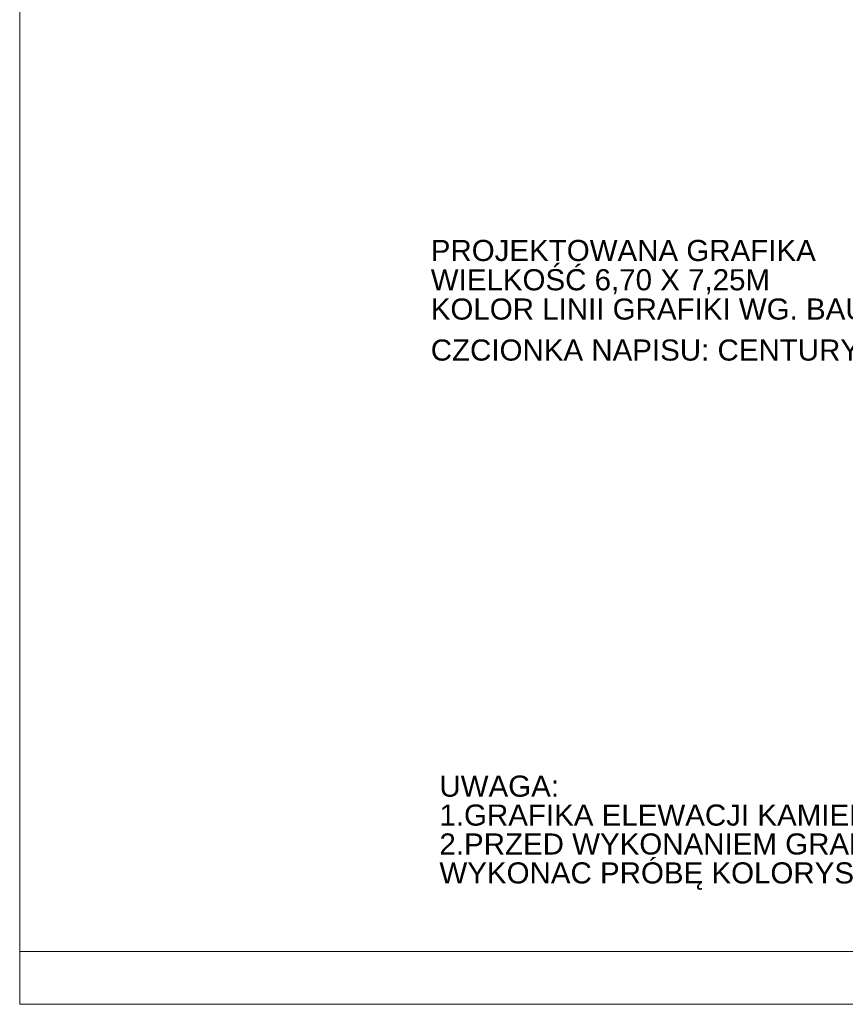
# Model space of a CAD drawing. Header units: metres. Extents: x -578.7 to -558, y 244.4 to 273.5.
# Tile 1 of 15: x -578.7 to -570.9, y 244.4 to 253.7. Entities that reach past the tile are written whole.
import ezdxf

# ---------------------------------------------------------------- set-up
doc = ezdxf.new("R2010")
doc.units = ezdxf.units.M
doc.header["$MEASUREMENT"] = 0
for name, color, linetype, lineweight in [('GM_RAMKA_Nr_pióra__255', 7, 'Continuous', 0), ('OPISY_Nr_pióra__241', 7, 'Continuous', 0), ('Tabelki_Nr_pióra__1_Nr_pióra__241', 7, 'Continuous', 0)]:
    doc.layers.add(name, color=color, linetype=linetype, lineweight=lineweight)
doc.styles.add('GENERATED_STYLE_1', font='arial.ttf')

msp = doc.modelspace()

# ---------------------------------------------------------------- linework, layer by layer
at = {"layer": 'GM_RAMKA_Nr_pióra__255', "color": 7, "linetype": 'Continuous', "lineweight": 0}
for p, q in [((-558.5019, 244.8836), (-578.6922, 244.8836)), ((-558.5019, 244.8836), (-578.6922, 244.8836)), ((-558.0019, 244.3836), (-578.6922, 244.3836))]:
    msp.add_line(p, q, dxfattribs=at)
at = {"layer": 'Tabelki_Nr_pióra__1_Nr_pióra__241', "color": 7, "linetype": 'Continuous', "lineweight": 0}
msp.add_lwpolyline([(-578.6922, 273.4536), (-558.0019, 273.4536), (-558.0019, 244.3836), (-578.6922, 244.3836)], dxfattribs=at)
msp.add_lwpolyline([(-558.0019, 244.3836), (-578.6922, 244.3836), (-578.6922, 273.4536), (-558.0019, 273.4536)], close=True, dxfattribs=at)

# ---------------------------------------------------------------- texts
at = {"layer": 'OPISY_Nr_pióra__241', "color": 7, "linetype": 'Continuous', "lineweight": 0, "insert": (-574.7983, 251.6273), "char_height": 0.2, "attachment_point": 1, "line_spacing_factor": 0.832396, "style": 'GENERATED_STYLE_1'}
msp.add_mtext('\\A1;{\\pql;\\fArial|b0|i0|c238|p38;PROJEKTOWANA GRAFIKA\\P\\pql;\\fArial|b0|i0|c238|p38;WIELKOŚĆ 6,70 X 7,25M\\P\\pql;\\fArial|b0|i0|c238|p38;KOLOR LINII GRAFIKI WG. BAUMIT 0384 (RAL 1019)}', dxfattribs=at)
at = {"layer": 'OPISY_Nr_pióra__241', "color": 7, "linetype": 'Continuous', "lineweight": 0, "insert": (-574.7983, 250.6838), "char_height": 0.2, "attachment_point": 1, "style": 'GENERATED_STYLE_1'}
msp.add_mtext('\\A1;{\\pql;\\fArial|b0|i0|c238|p38;CZCIONKA NAPISU: CENTURY GOTHIC}', dxfattribs=at)
at = {"layer": 'OPISY_Nr_pióra__241', "color": 7, "linetype": 'Continuous', "lineweight": 0, "insert": (-574.7162, 246.551), "char_height": 0.2, "width": 8.119718, "attachment_point": 1, "line_spacing_factor": 0.82211, "style": 'GENERATED_STYLE_1'}
msp.add_mtext('\\A1;{\\pql;\\fArial|b0|i0|c238|p38;UWAGA:\\P\\pql;\\fArial|b0|i0|c238|p38;1.GRAFIKA ELEWACJI KAMIENICY NIE JEST SYMETRYCZNA.\\P\\pql;\\fArial|b0|i0|c238|p38;2.PRZED WYKONANIEM GRAFIKI NA ELEWACJI NALEŻY WYKONAC PRÓBĘ KOLORYSTYCZNĄ I GRUBOŚCI LINII.}', dxfattribs=at)

doc.saveas('drawing.dxf')
